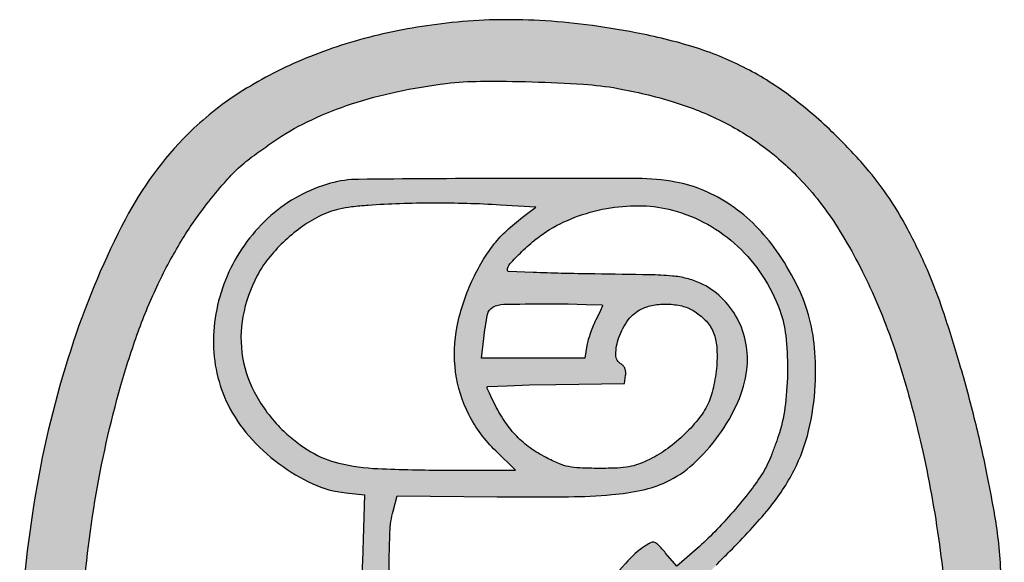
# Model space of a CAD drawing. Header units: inches. Extents: x 681 to 1301, y 5 to 429.
# Tile 4 of 10: x 1225.32 to 1232.41, y 16.22 to 20.13. Entities that reach past the tile are written whole.
import ezdxf

# ---------------------------------------------------------------- set-up
doc = ezdxf.new("R2010")
doc.units = ezdxf.units.IN
doc.header["$MEASUREMENT"] = 0
doc.layers.add('.', color=7, linetype='Continuous', lineweight=15)

msp = doc.modelspace()

# ---------------------------------------------------------------- hatches: boundary and pattern name
at = {"layer": '.'}
h = msp.add_hatch(color=154, dxfattribs=at)
h.dxf.hatch_style = 1
h.paths.add_polyline_path([(1231.715906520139, 18.62235876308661, 0.02895657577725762), (1231.566451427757, 18.86830422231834, 0.02938127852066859), (1231.391343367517, 19.09268110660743, 0.02109095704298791), (1231.171365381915, 19.3224608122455, 0.03185580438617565), (1230.854741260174, 19.58986613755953, 0.04252344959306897), (1230.534593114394, 19.78731389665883, 0.04158060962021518), (1230.179976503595, 19.93081733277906, 0.02860634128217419), (1229.758999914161, 20.03572090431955, 0.01482082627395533), (1229.402046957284, 20.09236680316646, 0.0182464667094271), (1229.0663287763, 20.12308712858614, 0.01923628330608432), (1228.745362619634, 20.12831788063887, 0.02070955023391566), (1228.432993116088, 20.10842888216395, 0.03396148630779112), (1227.868099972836, 20.00977551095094, 0.03980473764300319), (1227.352174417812, 19.83859627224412, 0.04261841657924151), (1226.902156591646, 19.60137838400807, 0.05316354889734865), (1226.533903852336, 19.30569558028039, 0.07706368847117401), (1226.082953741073, 18.69265457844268, 0.03968610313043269), (1225.710077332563, 17.81332929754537, 0.03645696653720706), (1225.447116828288, 16.77853853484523, 0.03360733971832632), (1225.328000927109, 15.68784416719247, 0.02214857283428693), (1225.329653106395, 15.07577588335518, 0.02356736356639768), (1225.385975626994, 14.47910485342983, 0.02255313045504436), (1225.501282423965, 13.8674868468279, 0.01722698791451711), (1225.680266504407, 13.2102733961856, 0.04680793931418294), (1226.06720982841, 12.27924115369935, 0.07645449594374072), (1226.576748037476, 11.59494590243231, 0.08406042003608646), (1227.22955791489, 11.13828594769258, 0.0694538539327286), (1228.040771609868, 10.88378944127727, 0.03154491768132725), (1228.376844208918, 10.84930749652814, 0.009553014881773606), (1228.889635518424, 10.83901413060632, 0.009308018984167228), (1229.399122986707, 10.84800815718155, 0.03615726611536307), (1229.712665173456, 10.88217740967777, 0.03687121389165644), (1230.168426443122, 11.00075991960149, 0.03880465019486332), (1230.593788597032, 11.18352617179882, 0.0400853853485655), (1230.972804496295, 11.4230124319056, 0.04584515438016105), (1231.290643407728, 11.71048492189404, 0.05062149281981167), (1231.596309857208, 12.11868711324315, 0.03376667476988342), (1231.863179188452, 12.63879497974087, 0.02945911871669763), (1232.090721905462, 13.26669551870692, 0.02018165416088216), (1232.277151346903, 14.00169267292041, 0.0129467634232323), (1232.356074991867, 14.43016210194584, 0.02110833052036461), (1232.398141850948, 14.79739196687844, 0.01846470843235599), (1232.412193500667, 15.19963438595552, 0.007455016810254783), (1232.402900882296, 15.74892451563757, 0.003092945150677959), (1232.38825391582, 16.13406859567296, 0.01428914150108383), (1232.372041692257, 16.35645095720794, 0.01759047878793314), (1232.344648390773, 16.55584601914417, 0.006401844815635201), (1232.292319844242, 16.83623123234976, 0.01157049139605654), (1232.202688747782, 17.23619983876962, 0.009948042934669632), (1232.090432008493, 17.65233469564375, 0.01025859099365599), (1231.970428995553, 18.03497889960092, 0.02129620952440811), (1231.858176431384, 18.32698451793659, 0.0196421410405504)])
h.paths.add_polyline_path([(1231.655334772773, 17.65556434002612, -0.02205280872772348), (1231.825176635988, 17.01952132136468, -0.02146261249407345), (1231.950636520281, 16.30546159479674, -0.02609747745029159), (1232.004123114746, 15.62829720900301, -0.02683000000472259), (1231.986221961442, 14.96560847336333, -0.02525278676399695), (1231.897758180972, 14.29493827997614, -0.02078904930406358), (1231.714355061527, 13.48698065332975, -0.03503346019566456), (1231.486061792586, 12.83082141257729, -0.04170903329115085), (1231.206496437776, 12.30445100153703, -0.05767036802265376), (1230.867719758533, 11.89130621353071, -0.02465103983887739), (1230.673707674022, 11.72132367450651, -0.03570493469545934), (1230.48558386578, 11.59295074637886, -0.0351744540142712), (1230.278944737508, 11.49131538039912, -0.02297745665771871), (1230.0284771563, 11.40247917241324, -0.01514347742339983), (1229.778121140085, 11.33464232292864, -0.02165797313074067), (1229.552232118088, 11.29096181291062, -0.01954734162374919), (1229.306740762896, 11.26419238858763, -0.009598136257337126), (1228.99273652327, 11.2483752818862, -0.03155108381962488), (1228.323856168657, 11.26975140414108, -0.05155394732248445), (1227.768080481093, 11.38128204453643, -0.05735180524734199), (1227.29015093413, 11.59221771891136, -0.05241388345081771), (1226.856588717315, 11.91163238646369, -0.0669942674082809), (1226.551716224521, 12.27555952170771, -0.03876179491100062), (1226.284599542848, 12.78114657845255, -0.03249846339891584), (1226.055533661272, 13.4213768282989, -0.02017800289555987), (1225.867100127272, 14.19719333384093, -0.03546069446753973), (1225.769182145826, 14.96388024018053, -0.02792969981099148), (1225.768938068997, 15.80124400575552, -0.02712799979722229), (1225.863742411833, 16.66123283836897, -0.02805395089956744), (1226.050557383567, 17.49613448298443, -0.01835665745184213), (1226.175329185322, 17.88175058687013, -0.0233294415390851), (1226.319718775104, 18.22682503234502, -0.02517328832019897), (1226.484445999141, 18.53323286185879, -0.03021376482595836), (1226.670334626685, 18.80261282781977, -0.01156961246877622), (1226.795820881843, 18.95540971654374, -0.02899152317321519), (1226.896099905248, 19.05909971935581, -0.02817565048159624), (1227.009328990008, 19.15213685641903, -0.01040814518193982), (1227.178650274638, 19.27064624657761, -0.03860119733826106), (1227.424578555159, 19.4090765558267, -0.0295508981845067), (1227.711649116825, 19.52255159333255, -0.02712887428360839), (1228.036004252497, 19.60991707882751, -0.02151641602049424), (1228.394045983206, 19.66984383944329, -0.02895150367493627), (1228.639471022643, 19.6858001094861, -0.008919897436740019), (1229.010356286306, 19.681793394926, -0.008951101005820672), (1229.381335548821, 19.66451403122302, -0.02832762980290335), (1229.62808992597, 19.63448866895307, -0.0286890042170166), (1230.021462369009, 19.54026925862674, -0.03991954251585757), (1230.358643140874, 19.40861676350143, -0.04286188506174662), (1230.651969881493, 19.23369773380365, -0.04194947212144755), (1230.913065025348, 19.01053120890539, -0.05220389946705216), (1231.196707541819, 18.65645544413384, -0.03538745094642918), (1231.444838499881, 18.20262135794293, -0.03114891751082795)], flags=16)
at = {"layer": '.', "lineweight": 30}
h = msp.add_hatch(color=154, dxfattribs=at)
h.dxf.hatch_style = 1
h.paths.add_polyline_path([(1230.248998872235, 18.89888556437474, 0.05557685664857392), (1230.045141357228, 18.96021118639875, 0.04437904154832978), (1229.769579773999, 18.98576662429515, 0.001835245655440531), (1228.777355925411, 18.98587041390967, 0.001348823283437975), (1227.761798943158, 18.97950936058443, 0.06512250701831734), (1227.560572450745, 18.95135271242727, 0.1143917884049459), (1227.130644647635, 18.71822231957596, 0.1037598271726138), (1226.828661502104, 18.31207310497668, 0.1047700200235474), (1226.717309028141, 17.82282417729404, 0.1192048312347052), (1226.823108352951, 17.35471954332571, 0.06592269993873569), (1226.9736147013, 17.13052961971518, 0.0515232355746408), (1227.189367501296, 16.93155710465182, 0.05277459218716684), (1227.433977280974, 16.7860747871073, 0.08224871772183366), (1227.669994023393, 16.72152376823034), (1227.804172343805, 16.70767535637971), (1227.803719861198, 16.69215062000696), (1228.037802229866, 16.69215062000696), (1228.039714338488, 16.69942355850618), (1228.760592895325, 16.69317881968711, 0.004694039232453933), (1229.275139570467, 16.69355214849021, 0.01923012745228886), (1229.586889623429, 16.70870547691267, 0.03179084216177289), (1229.802765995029, 16.74146115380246, 0.05384901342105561), (1229.976045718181, 16.79921888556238, 0.05515207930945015), (1230.119670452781, 16.88521927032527), (1228.89141347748, 16.88521927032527), (1228.392255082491, 16.88540386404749, -0.01050201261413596), (1227.901937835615, 16.89588504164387, -0.04819315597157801), (1227.620464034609, 16.9351743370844, -0.07621019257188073), (1227.418009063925, 17.01771513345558, -0.05568845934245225), (1227.224474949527, 17.164997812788, -0.07265981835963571), (1227.028491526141, 17.4154676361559, -0.08737976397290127), (1226.927627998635, 17.69650900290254, -0.08848499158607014), (1226.929477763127, 17.99236313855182, -0.076608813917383), (1227.03183577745, 18.28574900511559, -0.04595286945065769), (1227.111208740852, 18.40678134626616, -0.03358747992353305), (1227.219591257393, 18.52561542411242, -0.03307259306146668), (1227.345260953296, 18.63105683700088, -0.0397214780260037), (1227.47656983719, 18.71202843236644, -0.03057341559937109), (1227.548796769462, 18.74359611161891, -0.03263239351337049), (1227.622791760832, 18.76532897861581, -0.02620876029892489), (1227.711687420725, 18.78040798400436, -0.01113856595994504), (1227.831997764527, 18.791671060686, -0.009073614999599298), (1228.05998365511, 18.80374777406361, -0.007982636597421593), (1228.298410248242, 18.8082331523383, -0.007830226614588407), (1228.541243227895, 18.80512118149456, -0.00790077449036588), (1228.783364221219, 18.79439404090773), (1229.038281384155, 18.77906089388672), (1229.608998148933, 18.77906089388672, -0.04014186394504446), (1229.807733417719, 18.78876994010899, -0.02874476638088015), (1229.91665991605, 18.77906089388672), (1230.463001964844, 18.77906089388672, 0.004655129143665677), (1230.444243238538, 18.7920909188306, 0.04867205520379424)])
h = msp.add_hatch(color=154, dxfattribs=at)
h.dxf.hatch_style = 1
edge = h.paths.add_edge_path()
edge.add_arc((1228.478088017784, 14.3467421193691), 0.1404252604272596, 2.204071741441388, 23.44924393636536)
edge.add_arc((1228.328270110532, 14.28175717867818), 0.3037300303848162, 23.44924559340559, 35.38232910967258)
edge.add_arc((1228.349478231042, 14.29681935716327), 0.2777174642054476, 35.38229650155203, 47.47879476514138)
edge.add_arc((1228.502846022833, 14.46406656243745), 0.05079609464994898, 47.47884077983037, 89.99996977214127)
edge.add_arc((1228.502846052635, 14.48642392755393), 0.02843872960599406, 90.00000645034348, 129.9013115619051)
edge.add_arc((1228.682763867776, 14.27125466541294), 0.308917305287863, 129.9013140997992, 136.8413753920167)
edge.add_arc((1228.740949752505, 14.21669417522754), 0.3886822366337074, 136.8414478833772, 143.662440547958)
edge.add_arc((1228.877017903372, 14.11660582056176), 0.5575970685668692, 143.6625260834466, 148.8670690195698)
edge.add_line((1228.399731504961, 14.40489766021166), (1228.373066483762, 14.36275968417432))
edge.add_arc((1227.791536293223, 14.74793716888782), 0.6975235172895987, 322.90509447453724, 326.48143403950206, ccw=False)
edge.add_line((1228.347907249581, 14.32723488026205), (1228.325854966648, 14.29930702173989))
edge.add_arc((1228.316580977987, 14.30695063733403), 0.01201797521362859, 270.00002468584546, 320.50467463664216, ccw=False)
edge.add_arc((1228.316580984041, 14.30477883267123), 0.009846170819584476, 206.5815964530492, 269.99999723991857, ccw=False)
edge.add_line((1228.307775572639, 14.30037294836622), (1228.283215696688, 14.35081430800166))
edge.add_line((1228.283215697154, 14.35081430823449), (1228.255818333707, 14.41224556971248))
edge.add_line((1228.255818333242, 14.41224556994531), (1228.240892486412, 14.44860171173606))
edge.add_line((1228.240892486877, 14.44860171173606), (1228.22648920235, 14.48516802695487))
edge.add_arc((1229.66855548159, 15.04128889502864), 1.545582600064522, 194.2652042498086, 201.0887183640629, ccw=False)
edge.add_arc((1235.092648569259, 16.42036823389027), 7.142246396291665, 192.0736151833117, 194.2652266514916, ccw=False)
edge.add_arc((1236.046339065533, 16.62436193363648), 8.117509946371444, 189.9081248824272, 192.0736116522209, ccw=False)
edge.add_arc((1235.41709089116, 16.5144465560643), 7.478734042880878, 187.6053550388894, 189.9081094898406, ccw=False)
edge.add_arc((1230.239646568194, 15.8231359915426), 2.255340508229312, 181.6401622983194, 187.6053681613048, ccw=False)
edge.add_arc((1237.701327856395, 16.03680083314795), 9.720080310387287, 179.6243587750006, 181.6402015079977, ccw=False)
edge.add_line((1227.981456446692, 16.10052693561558), (1227.988429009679, 16.43633381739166))
edge.add_arc((1228.692232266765, 16.41168470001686), 0.7042347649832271, 165.2723219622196, 177.9941647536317, ccw=False)
edge.add_line((1228.01113509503, 16.59071890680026), (1228.039714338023, 16.69942355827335))
edge.add_line((1228.039714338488, 16.69942355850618), (1227.804172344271, 16.70767535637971))
edge.add_line((1227.804172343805, 16.70767535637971), (1227.790200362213, 16.22829482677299))
edge.add_arc((1234.424940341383, 16.0349169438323), 6.637557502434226, 178.3305147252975, 183.1832002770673)
edge.add_arc((1232.366730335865, 15.92044541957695), 4.576166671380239, 183.1831367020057, 189.5956107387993)
edge.add_arc((1231.900594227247, 15.84163790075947), 4.103415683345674, 189.5955663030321, 196.3934352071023)
edge.add_arc((1231.900568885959, 15.84163342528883), 4.103390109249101, 196.3934751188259, 203.1913438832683)
edge.add_line((1228.128753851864, 14.22570590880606), (1228.146090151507, 14.18218134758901))
edge.add_line((1228.146090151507, 14.18218134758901), (1228.160676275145, 14.13896004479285))
edge.add_line((1228.160676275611, 14.13896004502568), (1228.171110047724, 14.10134473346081))
edge.add_arc((1228.084949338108, 14.0799360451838), 0.08878062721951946, -0.5486530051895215, 13.953918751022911, ccw=False)
edge.add_arc((1228.11720722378, 14.0796270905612), 0.05652126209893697, 332.17677971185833, 359.451397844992, ccw=False)
edge.add_line((1228.167194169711, 14.05324606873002), (1228.127371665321, 13.9801919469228))
edge.add_arc((1225.956024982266, 15.20205041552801), 2.491522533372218, 328.33293143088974, 330.63270679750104, ccw=False)
edge.add_arc((1224.7534089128, 15.94384691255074), 3.904514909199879, 326.6904017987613, 328.3329287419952, ccw=False)
edge.add_arc((1231.195384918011, 11.71071290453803), 3.803823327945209, 146.6903800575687, 150.4447512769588)
edge.add_arc((1228.942994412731, 12.98792028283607), 1.214514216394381, 150.4446459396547, 159.2361497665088)
edge.add_arc((1228.678719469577, 13.08811647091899), 0.9318827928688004, 159.2360525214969, 169.5455419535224)
edge.add_arc((1229.207068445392, 12.99062557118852), 1.469150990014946, 169.545483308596, 176.8756965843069)
edge.add_arc((1229.05686148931, 12.99882482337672), 1.318720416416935, 176.8757153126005, 187.9981699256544)
edge.add_arc((1228.748181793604, 12.955452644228), 1.007008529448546, 187.9981625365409, 201.6127907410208)
edge.add_arc((1228.783685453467, 12.96951793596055), 1.045196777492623, 201.6127514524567, 214.9453153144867)
edge.add_arc((1229.175382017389, 13.24322978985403), 1.523050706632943, 214.9453071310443, 224.9999903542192)
edge.add_arc((1229.139864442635, 13.2077109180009), 1.472820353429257, 224.9999543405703, 236.2321552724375)
edge.add_arc((1228.960751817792, 12.93982983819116), 1.150575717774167, 236.2321347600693, 249.7485593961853)
edge.add_arc((1228.973604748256, 12.97466738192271), 1.187708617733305, 249.7485735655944, 263.0270046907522)
edge.add_arc((1229.031869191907, 13.45105681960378), 1.66764782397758, 263.0270360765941, 273.3230310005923)
edge.add_arc((1229.03300167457, 13.43150986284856), 1.648068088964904, 273.3231167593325, 286.3244608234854)
edge.add_arc((1229.139259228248, 13.068708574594), 1.270026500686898, 286.3245093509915, 302.1306832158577)
edge.add_arc((1229.184229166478, 12.99710463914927), 1.185472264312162, 302.1307069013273, 318.5507966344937)
edge.add_arc((1229.127356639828, 13.04732971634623), 1.261347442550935, 318.5508533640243, 334.2244987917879)
edge.add_arc((1228.288232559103, 13.45253492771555), 2.193184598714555, 334.2245144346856, 338.8504053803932)
edge.add_arc((1229.448939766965, 13.0035007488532), 0.9486473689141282, 338.8503979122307, 347.5043621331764)
edge.add_arc((1229.582012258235, 12.97400980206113), 0.8123462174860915, 347.5043700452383, 356.9816449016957)
edge.add_arc((1229.166119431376, 12.99593906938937), 1.228816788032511, 356.9816613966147, 363.9317999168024)
edge.add_arc((1229.162409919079, 12.99568389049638), 1.232535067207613, 3.931810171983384, 11.81122808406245)
edge.add_arc((1229.258501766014, 13.01577932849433), 1.134364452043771, 11.81117115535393, 20.19667484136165)
edge.add_arc((1229.039649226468, 12.93527273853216), 1.367554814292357, 20.19663371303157, 27.74937873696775)
edge.add_arc((1227.917758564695, 12.34503490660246), 2.635237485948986, 27.74934281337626, 32.37225606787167)
edge.add_arc((1232.936365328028, 15.52652839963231), 3.306842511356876, 210.6533640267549, 212.372206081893, ccw=False)
edge.add_arc((1232.31768269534, 15.1598578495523), 2.587665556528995, 208.5874774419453, 210.6532789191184, ccw=False)
edge.add_arc((1232.220891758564, 15.10710795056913), 2.477433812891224, 206.7745723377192, 208.5873717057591, ccw=False)
edge.add_line((1230.009073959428, 13.99107017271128), (1229.853561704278, 14.23608662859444))
edge.add_line((1229.853561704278, 14.2360866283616), (1229.805558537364, 14.29605547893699))
edge.add_arc((1231.363115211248, 15.54283086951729), 1.995101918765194, 213.0359764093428, 218.6761797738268, ccw=False)
edge.add_line((1229.690564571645, 14.45517006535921), (1229.461674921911, 14.81198522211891))
edge.add_line((1229.461674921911, 14.81198522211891), (1229.214968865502, 15.20337014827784))
edge.add_arc((1229.29340982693, 15.25262781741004), 0.09262452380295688, 180.4696595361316, 212.1271161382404, ccw=False)
edge.add_arc((1229.24703131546, 15.25224752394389), 0.04624445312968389, 144.6095887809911, 180.4695164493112, ccw=False)
edge.add_line((1229.209331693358, 15.27902975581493), (1229.298688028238, 15.4032907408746))
edge.add_arc((1234.631840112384, 11.52147591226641), 6.596286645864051, 142.3878910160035, 143.9504371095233, ccw=False)
edge.add_arc((1238.605517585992, 8.459993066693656), 11.61253921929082, 141.3648199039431, 142.3878864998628, ccw=False)
edge.add_line((1229.534530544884, 15.71039038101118), (1229.868605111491, 16.12835125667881))
edge.add_line((1229.868605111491, 16.12835125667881), (1229.913039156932, 16.06081610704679))
edge.add_line((1229.913039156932, 16.06081610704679), (1229.934345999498, 16.02439323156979))
edge.add_line((1229.934345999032, 16.02439323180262), (1229.963131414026, 15.96646064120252))
edge.add_line((1229.963131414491, 15.96646064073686), (1229.993522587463, 15.90020751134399))
edge.add_line((1229.993522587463, 15.90020751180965), (1230.021169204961, 15.83444262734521))
edge.add_arc((1228.435195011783, 15.19844771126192), 1.708743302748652, 13.727268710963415, 21.851384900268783, ccw=False)
edge.add_arc((1228.11318946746, 15.11978768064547), 2.040217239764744, 6.614595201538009, 13.727300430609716, ccw=False)
edge.add_arc((1228.216939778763, 15.13181984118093), 1.935771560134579, -0.6659669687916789, 6.6145641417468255, ccw=False)
edge.add_arc((1228.897454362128, 15.12391139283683), 1.255211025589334, 349.26165733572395, 359.33395342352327, ccw=False)
edge.add_arc((1228.91569324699, 15.1204536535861), 1.236647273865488, 343.32204916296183, 349.26160377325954, ccw=False)
edge.add_arc((1228.319643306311, 15.2990257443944), 1.858871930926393, 338.9456842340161, 343.32209244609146, ccw=False)
edge.add_line((1230.054417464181, 14.63122077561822), (1229.99658191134, 14.4961674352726))
edge.add_arc((1228.386836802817, 15.25747012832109), 1.78069118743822, 330.08322466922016, 334.68895554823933, ccw=False)
edge.add_line((1229.930252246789, 14.36936547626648), (1229.853561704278, 14.2360866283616))
edge.add_line((1229.853561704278, 14.2360866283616), (1230.009073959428, 13.99107017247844))
edge.add_arc((1230.153410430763, 14.06389910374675), 0.1616696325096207, 193.4828041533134, 206.7744824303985, ccw=False)
edge.add_arc((1230.087491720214, 14.04809419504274), 0.09388267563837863, 169.2298243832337, 193.48271576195, ccw=False)
edge.add_arc((1230.293911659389, 14.00882883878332), 0.3040039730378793, 159.1229905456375, 169.2298253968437, ccw=False)
edge.add_arc((1230.606227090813, 13.88971153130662), 0.6382641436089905, 152.3487729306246, 159.1230565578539, ccw=False)
edge.add_arc((1232.521612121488, 12.88618991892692), 2.800613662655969, 150.0893127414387, 152.3487557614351, ccw=False)
edge.add_arc((1228.275488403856, 15.32887568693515), 2.097986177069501, 330.0892578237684, 341.1129362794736)
edge.add_arc((1228.742107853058, 15.16923510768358), 1.604813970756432, 341.1128932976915, 354.5893494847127)
edge.add_arc((1228.729032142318, 15.17047431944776), 1.617948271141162, 354.5893233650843, 368.00456958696)
edge.add_arc((1228.186213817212, 15.09414119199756), 2.166107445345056, 8.00459156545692, 18.78428461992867)
edge.add_line((1230.236949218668, 15.79164085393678), (1230.21434642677, 15.86107915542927))
edge.add_line((1230.21434642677, 15.8610791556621), (1230.195261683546, 15.92618625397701))
edge.add_line((1230.195261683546, 15.92618625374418), (1230.180935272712, 15.98112799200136))
edge.add_arc((1230.281816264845, 16.00596575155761), 0.1038936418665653, 180.0000348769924, 193.8316042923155, ccw=False)
edge.add_arc((1230.217395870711, 16.00596564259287), 0.03947324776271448, 140.3169679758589, 179.9999339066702, ccw=False)
edge.add_arc((1233.249674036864, 13.49003654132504), 3.979601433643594, 138.8362375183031, 140.3169696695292, ccw=False)
edge.add_arc((1232.354731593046, 14.27250550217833), 2.790829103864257, 136.3000527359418, 138.8363198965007, ccw=False)
edge.add_arc((1233.743579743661, 12.94530629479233), 4.711859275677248, 134.5868039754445, 136.3001447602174, ccw=False)
edge.add_arc((1227.650080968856, 19.12733178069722), 3.968472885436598, 314.5868180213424, 320.6282895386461)
edge.add_arc((1229.515127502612, 17.59690886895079), 1.555882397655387, 320.6282316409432, 332.7846085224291)
edge.add_arc((1229.785007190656, 17.45811997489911), 1.252406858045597, 332.7845236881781, 346.6065054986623)
edge.add_arc((1229.23045036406, 17.59016966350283), 1.822468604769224, 346.6064396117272, 357.0410355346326)
edge.add_arc((1229.077051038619, 17.59810060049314), 1.976072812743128, 357.0409839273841, 364.9139925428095)
edge.add_arc((1229.804523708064, 17.66064684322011), 1.245916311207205, 4.913952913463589, 16.03663634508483)
edge.add_arc((1229.793888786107, 17.65759041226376), 1.256981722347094, 16.03661688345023, 27.10305308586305)
edge.add_arc((1229.093390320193, 17.29908095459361), 2.043891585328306, 27.10303260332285, 34.79176116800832)
edge.add_arc((1229.687577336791, 17.71192619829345), 1.320358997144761, 34.79171806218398, 44.97998286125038)
edge.add_arc((1229.753870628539, 17.77817527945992), 1.226637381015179, 44.97991366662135, 55.74657178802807)
edge.add_line((1230.444288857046, 18.79205985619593), (1229.916143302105, 18.77913691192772))
edge.add_arc((1229.777824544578, 17.83733864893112), 0.9519012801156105, 75.09030853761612, 81.64489174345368, ccw=False)
edge.add_arc((1229.737408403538, 17.68554328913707), 1.108985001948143, 61.0571632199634, 75.09035725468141, ccw=False)
edge.add_arc((1229.73947468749, 17.68927755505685), 1.104717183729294, 46.983382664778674, 61.05721833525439, ccw=False)
edge.add_arc((1229.718645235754, 17.66695310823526), 1.135249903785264, 33.11323933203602, 46.98340259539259, ccw=False)
edge.add_arc((1229.627593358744, 17.60756840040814), 1.243955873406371, 20.162333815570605, 33.11319115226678, ccw=False)
edge.add_arc((1230.069955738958, 17.76999601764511), 0.7727158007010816, 6.263623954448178, 20.162330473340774, ccw=False)
edge.add_arc((1228.696335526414, 17.6192290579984), 2.154585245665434, -0.20310930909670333, 6.263637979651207, ccw=False)
edge.add_arc((1228.620072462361, 17.61950129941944), 2.230848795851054, 353.3594067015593, 359.79684206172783, ccw=False)
edge.add_arc((1229.689053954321, 17.49504789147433), 1.154647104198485, 342.8214597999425, 353.3594297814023, ccw=False)
edge.add_arc((1228.976843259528, 17.71522167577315), 1.900113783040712, 340.3922086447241, 342.82145899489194, ccw=False)
edge.add_arc((1228.699614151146, 17.81398339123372), 2.194409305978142, 338.2115383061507, 340.3921498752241, ccw=False)
edge.add_arc((1228.921057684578, 17.72546400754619), 1.955928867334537, 336.0146572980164, 338.2115386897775, ccw=False)
edge.add_arc((1230.311855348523, 17.106666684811), 0.4336843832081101, 329.2949411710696, 336.014727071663, ccw=False)
edge.add_arc((1229.494172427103, 17.5922687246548), 1.384691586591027, 322.86438378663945, 329.29494841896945, ccw=False)
edge.add_arc((1227.931516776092, 18.77562901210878), 3.34485337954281, 319.5370341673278, 322.8643101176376, ccw=False)
edge.add_arc((1227.835325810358, 18.85768314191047), 3.471287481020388, 316.2351078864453, 319.5369493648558, ccw=False)
edge.add_arc((1228.883707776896, 17.85355552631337), 2.019606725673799, 311.28158461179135, 316.2350644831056, ccw=False)
edge.add_line((1230.216163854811, 16.33586908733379), (1230.054670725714, 16.19408598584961))
edge.add_line((1230.054670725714, 16.19408598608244), (1229.973281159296, 16.2882398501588))
edge.add_arc((1228.406289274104, 14.93367913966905), 2.071303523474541, 40.84124294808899, 43.0498135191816)
edge.add_arc((1229.870947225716, 16.30187725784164), 0.0670108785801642, 43.04991136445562, 69.43476852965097)
edge.add_arc((1229.883180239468, 16.33448266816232), 0.03218618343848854, 69.43480475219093, 114.3893093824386)
edge.add_arc((1229.991332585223, 16.09594506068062), 0.2940967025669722, 114.3894069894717, 123.2337743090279)
edge.add_arc((1230.208813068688, 15.76402821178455), 0.6909172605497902, 123.2338184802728, 139.4126561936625)
edge.add_arc((1250.461462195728, -1.586848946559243), 27.35967678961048, 139.4126305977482, 140.554411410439)
edge.add_arc((1257.234743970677, -7.159528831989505), 36.13077176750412, 140.5543966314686, 141.4369765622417)
edge.add_arc((1229.263470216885, 15.14010560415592), 0.358354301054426, 141.4369821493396, 165.0988988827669)
edge.add_arc((1228.978394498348, 15.21596431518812), 0.06335818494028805, 165.0989520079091, 198.5015154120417)
edge.add_arc((1229.347254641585, 15.3393947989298), 0.4523220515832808, 198.5016064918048, 206.3373029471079)
edge.add_arc((1229.777159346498, 15.55221546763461), 0.9320205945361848, 206.3373115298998, 211.8868118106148)
edge.add_arc((1232.570165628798, 17.2898136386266), 4.221417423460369, 211.8867739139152, 213.695450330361)
edge.add_arc((1204.376582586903, -1.50968769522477), 29.66514886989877, 32.71058110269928, 33.69537502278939, ccw=False)
edge.add_arc((1176.546181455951, -19.38368201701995), 62.74098446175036, 32.14811738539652, 32.71053163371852, ccw=False)
edge.add_line((1229.667426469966, 14.00141135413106), (1229.826754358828, 13.74722056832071))
edge.add_line((1229.826754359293, 13.74722056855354), (1229.985474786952, 13.49265003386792))
edge.add_arc((1228.931768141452, 12.83742935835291), 1.240810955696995, 24.516447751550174, 31.874363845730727, ccw=False)
edge.add_arc((1229.479779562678, 13.08736323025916), 0.6384958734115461, 17.63792411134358, 24.516393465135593, ccw=False)
edge.add_arc((1229.635161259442, 13.13676640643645), 0.4754494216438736, 9.057882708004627, 17.637926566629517, ccw=False)
edge.add_arc((1229.396583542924, 13.09873246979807), 0.7170397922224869, 2.36281440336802, 9.057869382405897, ccw=False)
edge.add_arc((1227.282553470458, 13.01150598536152), 2.832868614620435, -0.04816821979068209, 2.3627492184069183, ccw=False)
edge.add_arc((1226.957764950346, 13.0117795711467), 3.157657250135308, 357.48888583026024, 359.9518220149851, ccw=False)
edge.add_arc((1229.648140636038, 12.8937928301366), 0.464695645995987, 347.3531707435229, 357.48882754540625, ccw=False)
edge.add_arc((1229.68287379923, 12.88599917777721), 0.4290988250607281, 336.655582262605, 347.3531783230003, ccw=False)
edge.add_arc((1227.836158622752, 13.68301802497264), 2.440465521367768, 333.70020252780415, 336.65558437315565, ccw=False)
edge.add_arc((1229.004742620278, 13.10547252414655), 1.136952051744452, 321.86199585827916, 333.7002231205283, ccw=False)
edge.add_arc((1229.218822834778, 12.93738186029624), 0.8647668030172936, 307.3282005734, 321.86204343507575, ccw=False)
edge.add_arc((1229.175042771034, 12.99479225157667), 0.936965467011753, 293.4432151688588, 307.32821970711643, ccw=False)
edge.add_arc((1228.936091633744, 13.54583138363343), 1.537583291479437, 283.86212511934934, 293.44326988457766, ccw=False)
edge.add_arc((1229.104718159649, 12.8625038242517), 0.8337569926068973, 272.06394293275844, 283.8621688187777, ccw=False)
edge.add_arc((1229.085671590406, 13.39100321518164), 1.362599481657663, 263.89772757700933, 272.06396007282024, ccw=False)
edge.add_arc((1229.087353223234, 13.40674615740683), 1.378431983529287, 255.76955070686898, 263.8977868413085, ccw=False)
edge.add_arc((1228.969576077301, 12.94233061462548), 0.8993148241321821, 244.5759449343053, 255.7695074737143, ccw=False)
edge.add_arc((1228.989628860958, 12.98451583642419), 0.9460235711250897, 234.6285409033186, 244.5759417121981, ccw=False)
edge.add_arc((1229.155555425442, 13.21824523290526), 1.232661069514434, 226.4715063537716, 234.62858277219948, ccw=False)
edge.add_arc((1229.14956637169, 13.21194109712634), 1.223965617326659, 218.28812939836, 226.4715298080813, ccw=False)
edge.add_arc((1228.902280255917, 13.01672940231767), 0.9089131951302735, 208.0593759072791, 218.2881263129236, ccw=False)
edge.add_arc((1229.266794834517, 13.21102803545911), 1.321978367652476, 203.7555172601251, 208.0592987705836, ccw=False)
edge.add_arc((1228.505485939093, 12.87595615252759), 0.4901945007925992, 194.7307813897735, 203.7554696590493, ccw=False)
edge.add_arc((1228.560665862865, 12.89046319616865), 0.5472495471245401, 186.3076568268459, 194.7306975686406, ccw=False)
edge.add_arc((1229.9308914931, 13.04192273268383), 1.925820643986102, 183.0060401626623, 186.3076530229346, ccw=False)
edge.add_arc((1229.19139832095, 13.00309043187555), 1.185308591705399, 173.429294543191, 183.0060916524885, ccw=False)
edge.add_arc((1228.734208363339, 13.05575234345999), 0.7250956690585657, 159.590650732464, 173.4293023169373, ccw=False)
edge.add_arc((1229.424672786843, 12.79884099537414), 1.461807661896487, 150.7675046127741, 159.5905892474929, ccw=False)
edge.add_arc((1238.979773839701, 7.451553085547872), 12.41139414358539, 148.9397748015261, 150.7674711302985, ccw=False)
edge.add_arc((1218.291247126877, 19.91210470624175), 11.73980632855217, 328.9397141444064, 329.9400923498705)
edge.add_arc((1222.541202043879, 17.45247557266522), 6.829420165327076, 329.9400053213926, 331.4409045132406)
edge.add_line((1228.539649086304, 14.18756931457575), (1228.61137832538, 14.32127292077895))
edge.add_arc((1228.557430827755, 14.34979589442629), 0.06102370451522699, 332.1338183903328, 362.2039922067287)
h = msp.add_hatch(color=154, dxfattribs=at)
h.dxf.hatch_style = 1
h.paths.add_polyline_path([(1230.55804293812, 17.60845943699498, 0.0778662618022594), (1230.552107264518, 17.79915009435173, 0.07735555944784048), (1230.488142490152, 17.97943668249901, 0.07855583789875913), (1230.373715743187, 18.12929252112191, 0.08453904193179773), (1230.22121203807, 18.23210934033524, 0.04410548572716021), (1230.125095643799, 18.26571637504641, 0.0404216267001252), (1230.021733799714, 18.28318359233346, 0.01695127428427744), (1229.857621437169, 18.29184209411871, 0.001679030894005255), (1229.463141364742, 18.29793862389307, -0.002760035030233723), (1229.221857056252, 18.30218937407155, -0.004598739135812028), (1229.018746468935, 18.30875880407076), (1228.841243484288, 18.31643707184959, -0.4021017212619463), (1228.833905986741, 18.32408579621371, -0.1861051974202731), (1228.851539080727, 18.36981896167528, -0.01663138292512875), (1228.938774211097, 18.45991605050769, -0.02247180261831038), (1229.041053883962, 18.55022844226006, -0.03436356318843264), (1229.138018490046, 18.61795609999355, -0.05023440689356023), (1229.346189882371, 18.71611668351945, -0.0460493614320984), (1229.575686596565, 18.77427774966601, -0.006778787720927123), (1229.608998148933, 18.77906089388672), (1229.038281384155, 18.77906089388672), (1228.942203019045, 18.70620617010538, 0.02549167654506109), (1228.82939474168, 18.61123642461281, 0.03561169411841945), (1228.739662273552, 18.51469797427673, 0.0345121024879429), (1228.662522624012, 18.40401861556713, 0.02198346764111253), (1228.587823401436, 18.2658837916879, 0.06385243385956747), (1228.472577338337, 17.92299099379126, 0.08172100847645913), (1228.461394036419, 17.59054308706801, 0.086262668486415), (1228.556138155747, 17.28593679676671, 0.08110696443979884), (1228.749522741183, 17.0237524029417), (1228.89141347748, 16.88521927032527), (1230.119670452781, 16.88521927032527, 0.02309032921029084), (1230.173595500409, 16.93026222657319, 0.05133830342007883), (1230.355247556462, 17.13482498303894, 0.05108319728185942), (1230.492710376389, 17.37408589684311, 0.0739097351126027)])
h.paths.add_polyline_path([(1230.303578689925, 17.42915430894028, -0.03542895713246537), (1230.283586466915, 17.37395213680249, -0.06089828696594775), (1230.217157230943, 17.26311740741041, -0.03455826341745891), (1230.112624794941, 17.146470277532, -0.03382577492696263), (1229.988490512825, 17.04118946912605, -0.04484590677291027), (1229.861983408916, 16.96429685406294, -0.02334640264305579), (1229.778779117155, 16.92815066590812, -0.04618348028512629), (1229.709469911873, 16.90890589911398, -0.03582540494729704), (1229.627199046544, 16.90007574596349, -0.009252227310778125), (1229.493677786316, 16.89783279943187, -0.009097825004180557), (1229.355092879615, 16.90059131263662, -0.04084352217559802), (1229.274602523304, 16.91027547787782, -0.05058278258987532), (1229.205100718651, 16.93196239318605, -0.01901951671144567), (1229.112812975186, 16.97558725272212, -0.03560809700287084), (1228.997117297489, 17.04664742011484, -0.04411349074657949), (1228.901298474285, 17.12903152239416, -0.04333773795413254), (1228.820143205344, 17.22819595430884, -0.03256381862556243), (1228.748332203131, 17.34960563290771), (1228.724940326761, 17.39667556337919), (1228.705218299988, 17.43836593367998), (1228.689221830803, 17.47374140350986, -0.1079990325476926), (1228.687285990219, 17.48259926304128, -0.4022045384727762), (1228.692258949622, 17.48778129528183), (1228.8326459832, 17.49338804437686), (1228.992382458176, 17.49830245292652), (1229.182128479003, 17.50173912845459), (1229.676970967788, 17.5083542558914), (1229.685290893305, 17.56723747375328, 0.05711085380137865), (1229.685958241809, 17.59263660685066, 0.06868138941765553), (1229.680632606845, 17.61590780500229, 0.07612154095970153), (1229.669902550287, 17.63490847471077, 0.09896288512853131), (1229.654744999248, 17.64787077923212, -0.2743323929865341), (1229.614827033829, 17.71677161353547, -0.08367472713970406), (1229.636958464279, 17.84024922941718, -0.07281335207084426), (1229.70439734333, 17.96678104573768, -0.1199172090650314), (1229.79687069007, 18.04420503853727, -0.07080202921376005), (1229.88509306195, 18.07314627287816, -0.05080881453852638), (1229.988640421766, 18.08083199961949, -0.05140702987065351), (1230.090187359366, 18.06753904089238, -0.07882304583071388), (1230.172037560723, 18.0338741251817, -0.05986549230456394), (1230.258651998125, 17.96565885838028, -0.09071017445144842), (1230.312913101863, 17.88688179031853, -0.08094571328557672), (1230.339483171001, 17.78728327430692, -0.03910405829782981), (1230.342261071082, 17.65497744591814, -0.02002977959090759), (1230.334925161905, 17.57976594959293, -0.01713933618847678), (1230.321333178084, 17.50131848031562, -0.01770361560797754)], flags=16)
h.paths.add_polyline_path([(1229.39051014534, 17.69162925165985), (1229.018946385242, 17.69162925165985), (1228.647382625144, 17.69162925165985), (1228.664069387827, 17.83315098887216, -0.0190079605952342), (1228.691090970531, 18.00565678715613, -0.2219312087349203), (1228.730236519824, 18.05932636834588, -0.1221997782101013), (1228.807443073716, 18.07991836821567, -0.004363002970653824), (1229.116574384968, 18.08261590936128), (1229.270551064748, 18.08179190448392), (1229.400174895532, 18.07924782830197), (1229.513586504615, 18.07582788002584, -0.4058766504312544), (1229.518132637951, 18.07115008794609, -0.103444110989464), (1229.516516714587, 18.06342300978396), (1229.504235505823, 18.03591274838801), (1229.488949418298, 18.00352534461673), (1229.470823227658, 17.96729424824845, 0.02118672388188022), (1229.451498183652, 17.92525506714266, 0.01368383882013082), (1229.432566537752, 17.87513385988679, 0.01376434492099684), (1229.416719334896, 17.82501720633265, 0.02514600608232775), (1229.407012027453, 17.7832668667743)], flags=16)

# ---------------------------------------------------------------- linework, layer by layer
at = {"color": 154}
for points in [[(1232.388254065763, 16.13406520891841, 0.01429), (1232.372040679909, 16.35646091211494, 0.017589), (1232.34464957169, 16.5558392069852, 0.006402), (1232.292319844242, 16.83623123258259, 0.01157), (1232.20269294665, 17.23618294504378, 0.009949), (1232.090425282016, 17.65235779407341, 0.010258), (1231.970428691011, 18.03497980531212, 0.021296), (1231.858177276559, 18.32698257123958, 0.019642), (1231.71590861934, 18.62235480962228, 0.028956), (1231.566457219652, 18.86829582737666, 0.029382), (1231.391345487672, 19.09267869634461, 0.021091), (1231.171367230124, 19.32245903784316, 0.031856), (1230.854741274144, 19.58986612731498, 0.042522), (1230.53460457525, 19.78730810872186, 0.041582), (1230.17997654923, 19.93081731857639, 0.028607), (1229.758990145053, 20.03572275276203, 0.01482), (1229.40205708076, 20.09236550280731, 0.018247), (1229.066329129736, 20.12308710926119, 0.019235), (1228.745384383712, 20.12831836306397, 0.020718), (1228.432887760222, 20.10841777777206, 0.033955), (1227.868103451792, 20.00977636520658, 0.039805), (1227.352174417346, 19.83859627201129, 0.042619), (1226.902150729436, 19.60137462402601, 0.053162), (1226.533908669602, 19.30570037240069, 0.077064), (1226.082955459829, 18.69265787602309, 0.039685), (1225.710086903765, 17.81335801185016, 0.036458), (1225.447116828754, 16.77853853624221, 0.033608), (1225.328000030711, 15.68782263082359, 0.022145)], [(1225.768938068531, 15.8012439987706, -0.027128), (1225.863742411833, 16.66123283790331, -0.028054), (1226.050557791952, 17.49613592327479, -0.018357), (1226.175332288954, 17.8817590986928, -0.02333), (1226.319726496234, 18.22684130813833, -0.025173), (1226.484453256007, 18.53324486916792, -0.030212), (1226.670331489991, 18.80260882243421, -0.01157), (1226.795821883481, 18.9554108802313, -0.028988), (1226.896088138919, 19.05908888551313, -0.028179), (1227.00933014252, 19.15213769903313, -0.010408), (1227.17864906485, 19.27064543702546, -0.038602), (1227.424582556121, 19.40907841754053, -0.029551), (1227.711654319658, 19.52255330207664, -0.027129), (1228.036011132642, 19.60991853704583, -0.021516), (1228.39404599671, 19.6698438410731, -0.028951), (1228.639466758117, 19.68580007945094, -0.00892), (1229.010356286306, 19.681793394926, -0.008951), (1229.381331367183, 19.66451430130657, -0.028329), (1229.628097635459, 19.6344872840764, -0.028688), (1230.021456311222, 19.54027108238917, -0.039921), (1230.358649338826, 19.40861375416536, -0.042837), (1230.651814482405, 19.23380945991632, -0.041973), (1230.913065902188, 19.01053032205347, -0.052204), (1231.196708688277, 18.65645365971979, -0.035388), (1231.444842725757, 18.20261213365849, -0.031149), (1231.655338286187, 17.65555318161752, -0.022049), (1231.825154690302, 17.01962093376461, -0.021466), (1231.950638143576, 16.30544927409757, -0.026097), (1232.004123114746, 15.62829720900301, -0.02683)], [(1230.337052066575, 16.20063838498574, -0.007476), (1230.435906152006, 16.30103471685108, 0.026367), (1230.71789653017, 16.60993536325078, 0.053092), (1230.898763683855, 16.88534653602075, 0.060383), (1231.003351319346, 17.1680156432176, 0.045561), (1231.050489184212, 17.49609252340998, 0.034366), (1231.045860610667, 17.76737147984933, 0.04857), (1231.001955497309, 18.00483365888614, 0.048324), (1230.912839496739, 18.23026165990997, 0.033561), (1230.771897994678, 18.46531626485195, 0.044484), (1230.621538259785, 18.64523476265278, 0.047013), (1230.444288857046, 18.79205985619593, 0.048683), (1230.249003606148, 18.89888354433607, 0.055578), (1230.045142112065, 18.96021104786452, 0.044379), (1229.769580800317, 18.98576662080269, 0.001835), (1228.777489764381, 18.98587089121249, 0.001349), (1227.761799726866, 18.97950936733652, 0.065123), (1227.560571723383, 18.95135251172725, 0.114391), (1227.130646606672, 18.71822405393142, 0.103728), (1226.828727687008, 18.3122164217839, 0.104802), (1226.717309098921, 17.82282888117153, 0.119206), (1226.823108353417, 17.35471954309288, 0.065923), (1226.973615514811, 17.130528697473, 0.051521), (1227.189358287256, 16.9315639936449, 0.052777), (1227.433978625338, 16.78607416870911, 0.082248), (1227.669993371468, 16.72152383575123), (1227.804172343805, 16.70767535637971), (1227.790200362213, 16.22829482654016, 0.021177), (1227.79762400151, 15.66634167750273, 0.027987)], [(1229.038281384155, 18.77906089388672), (1228.783364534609, 18.79439402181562, 0.00789999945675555), (1228.541267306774, 18.80512049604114, 0.00783500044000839), (1228.298286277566, 18.80823279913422, 0.007977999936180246), (1228.059998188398, 18.80374827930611, 0.009073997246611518), (1227.832002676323, 18.79167140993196, 0.01113899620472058), (1227.711687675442, 18.78040801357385, 0.02620899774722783), (1227.622791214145, 18.76532885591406, 0.03263300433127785), (1227.548794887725, 18.74359542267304, 0.03057299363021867), (1227.476569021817, 18.71202801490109, 0.03972200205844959), (1227.345258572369, 18.63105509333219, 0.03307199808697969), (1227.219591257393, 18.52561542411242, 0.03358700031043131), (1227.111210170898, 18.4067831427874, 0.04595399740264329), (1227.031835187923, 18.2857478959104, 0.07660900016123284), (1226.929477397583, 17.99236116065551, 0.08847499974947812), (1226.927622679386, 17.69653994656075, 0.08739000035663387), (1227.028493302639, 17.4154645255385, 0.0726589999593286), (1227.224474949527, 17.164997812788, 0.0556879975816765), (1227.418007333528, 17.01771616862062, 0.07621100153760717), (1227.620464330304, 16.93517426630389, 0.04819299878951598), (1227.901937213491, 16.89588506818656, 0.01050200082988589), (1228.392253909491, 16.88540386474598), (1228.89141347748, 16.88521927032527), (1228.749522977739, 17.0237521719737, -0.08110700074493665), (1228.556138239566, 17.28593663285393, -0.08626400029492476), (1228.461393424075, 17.5905477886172, -0.08172099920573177), (1228.472578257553, 17.92299560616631, -0.06385299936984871), (1228.587826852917, 18.26589090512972, -0.02198200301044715), (1228.662521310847, 18.40401642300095, -0.03451099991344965), (1228.739657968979, 18.51469262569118, -0.03561299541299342), (1228.829393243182, 18.61123502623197, -0.02549199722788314), (1228.94220286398, 18.70620605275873), (1229.038281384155, 18.77906089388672)], [(1227.981456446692, 16.10052693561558, -0.00710299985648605), (1227.988429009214, 16.43633381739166, -0.05558799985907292), (1228.01113509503, 16.59071890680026), (1228.039714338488, 16.69942355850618), (1228.760595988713, 16.69317879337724, 0.004694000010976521), (1229.275138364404, 16.69355213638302, 0.01922999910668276), (1229.586886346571, 16.70870519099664, 0.03179099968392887), (1229.802763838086, 16.74146068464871, 0.05385000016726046), (1229.976046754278, 16.79921935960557, 0.0783409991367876), (1230.173593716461, 16.93026059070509, 0.05135700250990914), (1230.355304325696, 17.13490391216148, 0.05106500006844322), (1230.492709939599, 17.37408491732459, 0.07391099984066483), (1230.558043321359, 17.60846250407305, 0.07786500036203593), (1230.552107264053, 17.79915009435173, 0.07732799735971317), (1230.488174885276, 17.97937671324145, 0.07858199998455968), (1230.373719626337, 18.1292888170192, 0.08455399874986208), (1230.221187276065, 18.23212053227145, 0.04409699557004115), (1230.125088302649, 18.26571823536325, 0.04041900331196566), (1230.021733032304, 18.28318365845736, 0.01695100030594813), (1229.857623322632, 18.29184205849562, 0.001679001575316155), (1229.463150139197, 18.29793851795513, -0.0027600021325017), (1229.221868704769, 18.30218910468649, -0.004599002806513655), (1229.018746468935, 18.30875880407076), (1228.841217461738, 18.31643819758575, -0.4011140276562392), (1228.833905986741, 18.32408579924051, -0.1861049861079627), (1228.851539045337, 18.36981892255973, -0.01663199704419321), (1228.938777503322, 18.45991923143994, -0.02247099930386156), (1229.041053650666, 18.55022825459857, -0.03436299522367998), (1229.138016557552, 18.6179549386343, -0.05022599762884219), (1229.346151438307, 18.71610307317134, -0.04607500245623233), (1229.57577653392, 18.7742919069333, -0.04691500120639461), (1229.807733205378, 18.78876994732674, -0.05726200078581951), (1230.022745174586, 18.75719186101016, -0.06130799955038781), (1230.274087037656, 18.65601934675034, -0.06148600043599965), (1230.493124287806, 18.4969980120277, -0.06059400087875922), (1230.669522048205, 18.28713504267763, -0.05656900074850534), (1230.795319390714, 18.03633655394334, -0.06071900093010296), (1230.83805875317, 17.85430181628, -0.02822399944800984), (1230.85090723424, 17.61159122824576, -0.02809599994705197), (1230.835954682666, 17.36152390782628, -0.04601299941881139), (1230.792191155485, 17.15402259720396, -0.01059999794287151), (1230.766772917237, 17.0775821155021, -0.009515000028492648), (1230.737256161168, 16.99946068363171, -0.0095859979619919), (1230.7080910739, 16.9303731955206, -0.02932900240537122), (1230.68474029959, 16.88521927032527, -0.02806599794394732), (1230.598060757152, 16.75632533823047, -0.01451900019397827), (1230.476366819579, 16.6049649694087, -0.01440799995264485), (1230.34223479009, 16.4565908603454, -0.02161699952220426), (1230.216163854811, 16.33586908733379), (1230.054670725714, 16.19408598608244), (1229.973281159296, 16.28823985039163, 0.009637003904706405), (1229.919916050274, 16.3476212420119, 0.1156369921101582), (1229.894486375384, 16.3646177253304, 0.1987060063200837), (1229.86988945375, 16.36379657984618, 0.03861000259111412), (1229.830151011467, 16.3419397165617, 0.07071099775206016), (1229.684120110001, 16.21354346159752, 0.004982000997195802), (1229.333545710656, 15.79598911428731, 0.003851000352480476)], [(1228.647382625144, 17.69162925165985), (1228.664069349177, 17.83315066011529, -0.01900799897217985), (1228.691090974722, 18.00565680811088, -0.221931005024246), (1228.730236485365, 18.05932634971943, -0.1221999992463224), (1228.807443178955, 18.07991837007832, -0.004363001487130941), (1229.116574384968, 18.08261590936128), (1229.270551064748, 18.08179190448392), (1229.400174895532, 18.07924782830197), (1229.513601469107, 18.07582742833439, -0.4049459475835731), (1229.518132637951, 18.0711500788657, -0.1034439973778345), (1229.516516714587, 18.06342300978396), (1229.504235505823, 18.03591274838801), (1229.488949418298, 18.00352534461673), (1229.470823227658, 17.96729424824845, 0.02118700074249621), (1229.451497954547, 17.92525450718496, 0.01368599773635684), (1229.432563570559, 17.87512530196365, 0.01376200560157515), (1229.416719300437, 17.82501708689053, 0.02514600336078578), (1229.407012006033, 17.78326674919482), (1229.39051014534, 17.69162925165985), (1229.018946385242, 17.69162925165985), (1228.647382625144, 17.69162925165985)], [(1229.676970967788, 17.5083542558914), (1229.685290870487, 17.56723731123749, 0.05711200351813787), (1229.685958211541, 17.59263695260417, 0.06867900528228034), (1229.680632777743, 17.61590735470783, 0.0761230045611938), (1229.669902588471, 17.63490842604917, 0.09896297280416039), (1229.654745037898, 17.6478707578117, -0.274333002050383), (1229.614827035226, 17.71677174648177, -0.08367599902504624), (1229.636959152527, 17.84025114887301, -0.07281199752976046), (1229.704396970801, 17.96678054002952, -0.1199179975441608), (1229.79687083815, 18.04420511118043, -0.07080099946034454), (1229.885091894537, 18.07314606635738, -0.05083100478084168), (1229.988684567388, 18.08083078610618, -0.05138500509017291), (1230.090187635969, 18.06753897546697, -0.07882200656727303), (1230.172036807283, 18.0338745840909, -0.0598659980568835), (1230.258652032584, 17.96565882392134, -0.09071100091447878), (1230.312913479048, 17.88688095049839, -0.08094500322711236), (1230.339483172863, 17.78728325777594, -0.03910499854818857), (1230.342260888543, 17.65497425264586, -0.02002999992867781), (1230.334924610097, 17.57976195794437, -0.0171380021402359), (1230.321333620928, 17.50132060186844, -0.01770399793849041), (1230.303578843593, 17.4291548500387, -0.03542899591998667), (1230.283586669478, 17.37395259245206, -0.06089799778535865), (1230.217157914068, 17.26311828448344, -0.03455899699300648), (1230.112623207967, 17.14646873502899, -0.03382499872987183), (1229.988491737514, 17.04119037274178, -0.04484700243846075), (1229.861981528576, 16.96429593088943, -0.02334599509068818), (1229.778778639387, 16.92815048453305, -0.04618199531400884), (1229.709471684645, 16.90890621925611, -0.03582600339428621), (1229.627199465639, 16.90007576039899, -0.009250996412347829), (1229.493695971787, 16.89783276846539, -0.00909899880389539), (1229.355093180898, 16.90059130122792, -0.04084299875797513), (1229.274603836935, 16.91027520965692, -0.05058400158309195), (1229.20510033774, 16.93196255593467, -0.01901999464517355), (1229.112810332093, 16.97558862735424, -0.03560799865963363), (1228.997115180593, 17.04664893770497, -0.04411100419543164), (1228.901301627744, 17.12902828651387, -0.04333900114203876), (1228.820143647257, 17.22819530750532, -0.03256399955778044), (1228.748332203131, 17.34960563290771), (1228.724940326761, 17.39667556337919), (1228.705218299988, 17.43836593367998), (1228.689122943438, 17.47396008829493, -0.1051410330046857), (1228.687285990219, 17.48259925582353, -0.4022049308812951), (1228.692258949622, 17.487781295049), (1228.8326459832, 17.49338804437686), (1228.992382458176, 17.49830245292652), (1229.182128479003, 17.50173912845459), (1229.676970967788, 17.5083542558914)]]:
    msp.add_lwpolyline(points, format="xyb", dxfattribs=at)

doc.saveas('drawing.dxf')
